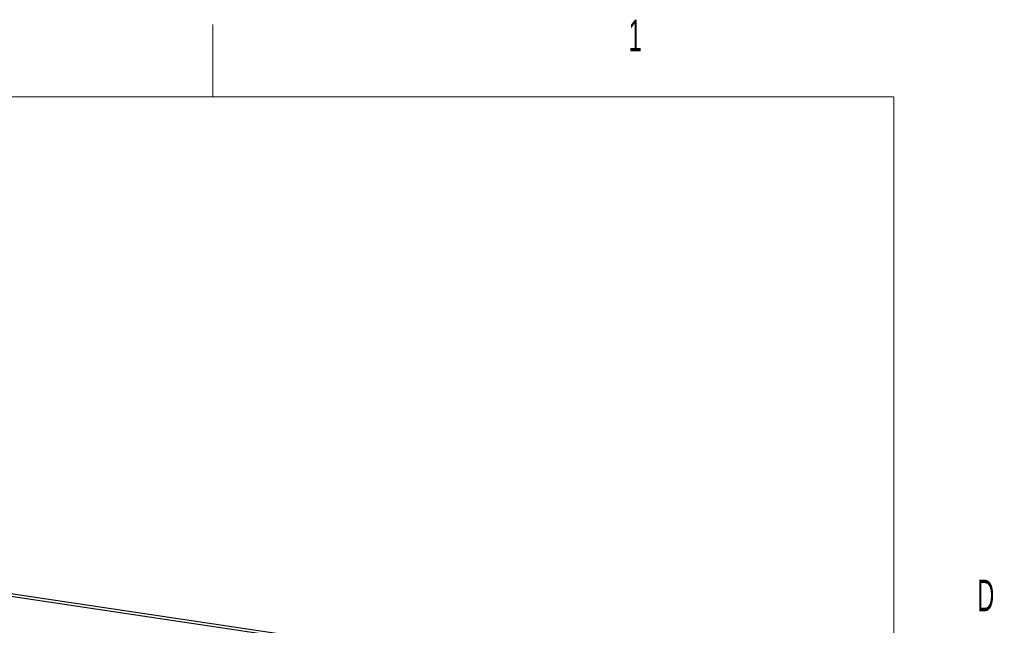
# Model space of a CAD drawing. Header units: millimetres. Extents: x 12 to 859, y 4 to 555.
# Tile 69 of 69: x 732 to 856, y 479 to 555. Entities that reach past the tile are written whole.
import ezdxf

# ---------------------------------------------------------------- set-up
doc = ezdxf.new("R2010")
doc.units = ezdxf.units.MM
doc.styles.add('SLDTEXTSTYLE3', font='TXT', dxfattribs={"width": 0.56})

msp = doc.modelspace()

# ---------------------------------------------------------------- linework, layer by layer
at = {"color": 7, "linetype": 'Continuous', "lineweight": 18}
for p, q in [((755.93, 545.76), (755.93, 554.89)), ((24.14, 545.77), (841.61, 545.77)), ((841.62, 545.76), (841.62, 17.38))]:
    msp.add_line(p, q, dxfattribs=at)
at = {"color": 8, "linetype": 'Continuous', "lineweight": 25}
msp.add_line((773.44, 476.47), (696.22, 488.01), dxfattribs=at)
at = {"color": 7, "linetype": 'Continuous', "lineweight": 25}
msp.add_line((774.01, 476.73), (697.5, 488.16), dxfattribs=at)

# ---------------------------------------------------------------- texts
at = {"color": 7, "linetype": 'Continuous', "lineweight": 0, "char_height": 3.97, "attachment_point": 1, "style": 'SLDTEXTSTYLE3'}
for s, insert in [('1', (808.26, 555.48)), ('D', (852.13, 485))]:
    msp.add_mtext(s, dxfattribs=dict(at, insert=insert))

doc.saveas('drawing.dxf')
